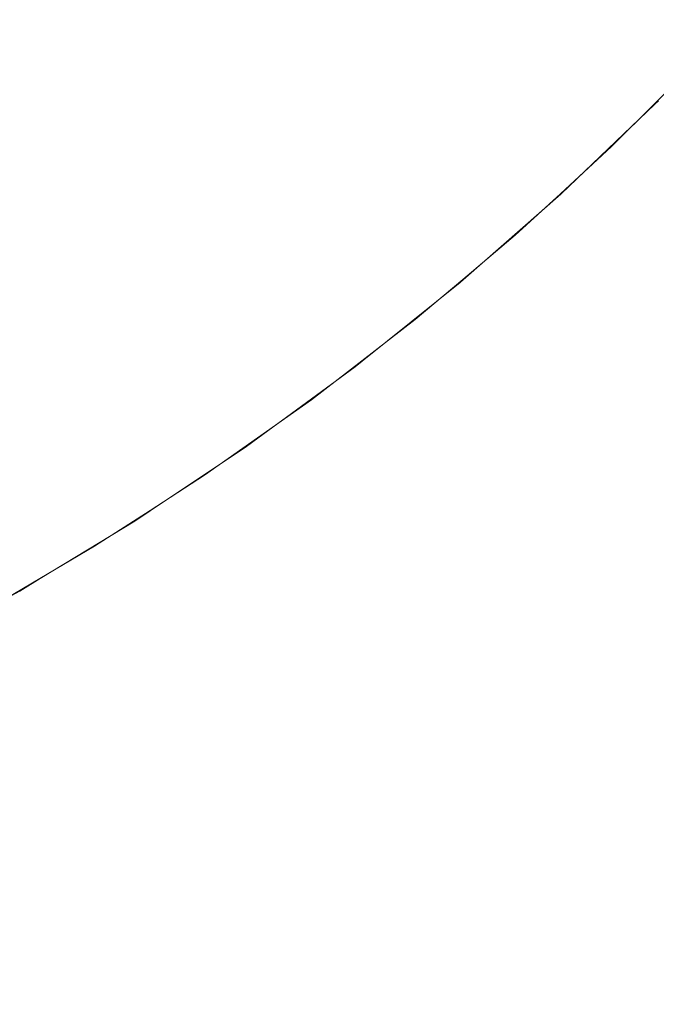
# Model space of a CAD drawing. Header units: centimetres. Extents: x -25.9 to 27.4, y -28.2 to -26.4.
# Tile 118 of 199: x 9.3714 to 9.4127, y -27.86 to -27.7962. Entities that reach past the tile are written whole.
import ezdxf

# ---------------------------------------------------------------- set-up
doc = ezdxf.new("R2010")
doc.units = ezdxf.units.CM
doc.header["$LTSCALE"] = 2.54
doc.layers.add('Lucido design-1', color=7, linetype='Continuous')

# ---------------------------------------------------------------- blocks, each defined once
blk = doc.blocks.new('Gruppo-4-1')
at = {"color": 7, "linetype": 'Continuous', "lineweight": 9}
blk.add_3dface([(-25.828561, -26.46, 540.520033), (-25.828561, -28.06, 540.520033), (27.271439, -28.06, 540.520033), (27.271439, -26.46, 540.520033)], dxfattribs=at)
for points, invisible_edges in [([(9.396955, -27.790962, 540.078122), (9.391284, -27.796171, 540.078122), (9.389652, -27.794316, 540.081437), (9.395246, -27.789178, 540.081437)], 15), ([(9.408491, -27.791354, 540.063961), (9.402793, -27.797053, 540.063961), (9.401488, -27.795691, 540.067624), (9.40713, -27.79005, 540.067624)], 15), ([(9.387929, -27.792359, 540.084649), (9.382207, -27.797184, 540.084649), (9.380485, -27.795051, 540.087754), (9.386118, -27.790302, 540.087754)], 15), ([(9.378682, -27.792819, 540.090744), (9.372949, -27.797251, 540.090744), (9.37144, -27.795211, 540.093194), (9.377088, -27.790845, 540.093194)], 15), ([(9.398567, -27.792644, 540.074711), (9.392823, -27.79792, 540.074711), (9.391284, -27.796171, 540.078122), (9.396955, -27.790962, 540.078122)], 15), ([(9.409741, -27.792553, 540.060227), (9.403991, -27.798303, 540.060227), (9.402793, -27.797053, 540.063961), (9.408491, -27.791354, 540.063961)], 15), ([(9.389652, -27.794316, 540.081437), (9.383845, -27.799212, 540.081437), (9.382207, -27.797184, 540.084649), (9.387929, -27.792359, 540.084649)], 15), ([(9.400079, -27.794221, 540.07121), (9.394266, -27.79956, 540.07121), (9.392823, -27.79792, 540.074711), (9.398567, -27.792644, 540.074711)], 15), ([(9.410879, -27.793643, 540.056428), (9.405081, -27.79944, 540.056428), (9.403991, -27.798303, 540.060227), (9.409741, -27.792553, 540.060227)], 15), ([(9.37144, -27.795211, 540.093194), (9.365611, -27.799333, 540.093194), (9.363878, -27.796768, 540.09596), (9.369599, -27.792722, 540.09596)], 15), ([(9.380485, -27.795051, 540.087754), (9.374655, -27.799558, 540.087754), (9.372949, -27.797251, 540.090744), (9.378682, -27.792819, 540.090744)], 15), ([(9.411901, -27.794623, 540.05257), (9.406061, -27.800463, 540.05257), (9.405081, -27.79944, 540.056428), (9.410879, -27.793643, 540.056428)], 15), ([(9.391284, -27.796171, 540.078122), (9.385397, -27.801135, 540.078122), (9.383845, -27.799212, 540.081437), (9.389652, -27.794316, 540.081437)], 15), ([(9.401488, -27.795691, 540.067624), (9.395612, -27.801088, 540.067624), (9.394266, -27.79956, 540.07121), (9.400079, -27.794221, 540.07121)], 15), ([(9.372949, -27.797251, 540.090744), (9.367032, -27.801435, 540.090744), (9.365611, -27.799333, 540.093194), (9.37144, -27.795211, 540.093194)], 15), ([(9.382207, -27.797184, 540.084649), (9.376285, -27.801761, 540.084649), (9.374655, -27.799558, 540.087754), (9.380485, -27.795051, 540.087754)], 15), ([(9.412808, -27.795492, 540.048662), (9.40693, -27.801369, 540.048662), (9.406061, -27.800463, 540.05257), (9.411901, -27.794623, 540.05257)], 15), ([(9.402793, -27.797053, 540.063961), (9.396858, -27.802504, 540.063961), (9.395612, -27.801088, 540.067624), (9.401488, -27.795691, 540.067624)], 15), ([(9.413598, -27.796248, 540.044708), (9.407687, -27.802159, 540.044708), (9.40693, -27.801369, 540.048662), (9.412808, -27.795492, 540.048662)], 15), ([(9.392823, -27.79792, 540.074711), (9.38686, -27.802947, 540.074711), (9.385397, -27.801135, 540.078122), (9.391284, -27.796171, 540.078122)], 15), ([(9.414269, -27.796892, 540.040717), (9.40833, -27.80283, 540.040717), (9.407687, -27.802159, 540.044708), (9.413598, -27.796248, 540.044708)], 15), ([(9.403991, -27.798303, 540.060227), (9.398002, -27.803804, 540.060227), (9.396858, -27.802504, 540.063961), (9.402793, -27.797053, 540.063961)], 15), ([(9.414821, -27.797421, 540.036694), (9.408859, -27.803382, 540.036694), (9.40833, -27.80283, 540.040717), (9.414269, -27.796892, 540.040717)], 15), ([(9.374655, -27.799558, 540.087754), (9.368639, -27.803812, 540.087754), (9.367032, -27.801435, 540.090744), (9.372949, -27.797251, 540.090744)], 15), ([(9.383845, -27.799212, 540.081437), (9.377835, -27.803858, 540.081437), (9.376285, -27.801761, 540.084649), (9.382207, -27.797184, 540.084649)], 15), ([(9.415253, -27.797835, 540.032647), (9.409274, -27.803815, 540.032647), (9.408859, -27.803382, 540.036694), (9.414821, -27.797421, 540.036694)], 15), ([(9.394266, -27.79956, 540.07121), (9.388233, -27.804647, 540.07121), (9.38686, -27.802947, 540.074711), (9.392823, -27.79792, 540.074711)], 15), ([(9.405081, -27.79944, 540.056428), (9.399043, -27.804986, 540.056428), (9.398002, -27.803804, 540.060227), (9.403991, -27.798303, 540.060227)], 15), ([(9.415565, -27.798134, 540.028583), (9.409573, -27.804127, 540.028583), (9.409274, -27.803815, 540.032647), (9.415253, -27.797835, 540.032647)], 15), ([(9.415757, -27.798318, 540.024508), (9.409757, -27.804319, 540.024508), (9.409573, -27.804127, 540.028583), (9.415565, -27.798134, 540.028583)], 15), ([(9.415829, -27.798387, 540.020578), (9.409825, -27.80439, 540.020578), (9.409757, -27.804319, 540.024508), (9.415757, -27.798318, 540.024508)], 15), ([(9.409825, -27.80439, 540.020578), (9.415829, -27.798387, 540.020578), (9.41583, -27.798388, 540.020033), (9.412599, -27.801618, 540.020033)], 11), ([(9.41286, -27.801421, 539.820033), (9.412599, -27.801618, 540.020033), (9.41583, -27.798388, 540.020033)], 9), ([(9.376285, -27.801761, 540.084649), (9.370174, -27.806083, 540.084649), (9.368639, -27.803812, 540.087754), (9.374655, -27.799558, 540.087754)], 15), ([(9.385397, -27.801135, 540.078122), (9.379304, -27.805844, 540.078122), (9.377835, -27.803858, 540.081437), (9.383845, -27.799212, 540.081437)], 15), ([(9.395612, -27.801088, 540.067624), (9.389512, -27.806231, 540.067624), (9.388233, -27.804647, 540.07121), (9.394266, -27.79956, 540.07121)], 15), ([(9.406061, -27.800463, 540.05257), (9.399979, -27.80605, 540.05257), (9.399043, -27.804986, 540.056428), (9.405081, -27.79944, 540.056428)], 15), ([(9.40693, -27.801369, 540.048662), (9.400808, -27.806993, 540.048662), (9.399979, -27.80605, 540.05257), (9.406061, -27.800463, 540.05257)], 15), ([(9.38686, -27.802947, 540.074711), (9.380689, -27.807717, 540.074711), (9.379304, -27.805844, 540.078122), (9.385397, -27.801135, 540.078122)], 15), ([(9.396858, -27.802504, 540.063961), (9.390697, -27.807699, 540.063961), (9.389512, -27.806231, 540.067624), (9.395612, -27.801088, 540.067624)], 15), ([(9.407687, -27.802159, 540.044708), (9.401531, -27.807813, 540.044708), (9.400808, -27.806993, 540.048662), (9.40693, -27.801369, 540.048662)], 15), ([(9.412874, -27.801435, 539.818061), (9.40657, -27.80747, 539.818061), (9.406557, -27.807455, 539.820033), (9.412626, -27.801645, 539.820033)], 11), ([(9.412986, -27.801547, 539.814073), (9.406677, -27.807587, 539.814073), (9.40657, -27.80747, 539.818061), (9.412874, -27.801435, 539.818061)], 15), ([(9.41321, -27.801772, 539.810088), (9.406892, -27.807821, 539.810088), (9.406677, -27.807587, 539.814073), (9.412986, -27.801547, 539.814073)], 15), ([(9.41286, -27.801421, 539.820033), (9.412626, -27.801645, 539.820033), (9.412599, -27.801618, 540.020033)], 10), ([(9.412626, -27.801645, 539.820033), (9.41286, -27.801421, 539.820033), (9.412874, -27.801435, 539.818061)], 10), ([(9.377835, -27.803858, 540.081437), (9.371634, -27.808244, 540.081437), (9.370174, -27.806083, 540.084649), (9.376285, -27.801761, 540.084649)], 15), ([(9.40833, -27.80283, 540.040717), (9.402145, -27.808511, 540.040717), (9.401531, -27.807813, 540.044708), (9.407687, -27.802159, 540.044708)], 15), ([(9.409826, -27.804391, 540.020033), (9.412626, -27.801645, 539.820033), (9.406557, -27.807455, 539.820033)], 9), ([(9.413548, -27.80211, 539.806114), (9.407214, -27.808173, 539.806114), (9.406892, -27.807821, 539.810088), (9.41321, -27.801772, 539.810088)], 15), ([(9.413999, -27.80256, 539.802157), (9.407645, -27.808643, 539.802157), (9.407214, -27.808173, 539.806114), (9.413548, -27.80211, 539.806114)], 15), ([(9.412599, -27.801618, 540.020033), (9.409826, -27.804391, 540.020033), (9.409825, -27.80439, 540.020578)], 10), ([(9.409826, -27.804391, 540.020033), (9.412599, -27.801618, 540.020033), (9.412626, -27.801645, 539.820033)], 10), ([(9.398002, -27.803804, 540.060227), (9.391785, -27.809046, 540.060227), (9.390697, -27.807699, 540.063961), (9.396858, -27.802504, 540.063961)], 15), ([(9.408859, -27.803382, 540.036694), (9.40265, -27.809085, 540.036694), (9.402145, -27.808511, 540.040717), (9.40833, -27.80283, 540.040717)], 15), ([(9.414562, -27.803124, 539.798223), (9.408183, -27.80923, 539.798223), (9.407645, -27.808643, 539.802157), (9.413999, -27.80256, 539.802157)], 15), ([(9.388233, -27.804647, 540.07121), (9.381988, -27.809473, 540.07121), (9.380689, -27.807717, 540.074711), (9.38686, -27.802947, 540.074711)], 15), ([(9.409274, -27.803815, 540.032647), (9.403046, -27.809535, 540.032647), (9.40265, -27.809085, 540.036694), (9.408859, -27.803382, 540.036694)], 15), ([(9.415238, -27.803799, 539.79432), (9.408828, -27.809935, 539.79432), (9.408183, -27.80923, 539.798223), (9.414562, -27.803124, 539.798223)], 15), ([(9.379304, -27.805844, 540.078122), (9.373017, -27.81029, 540.078122), (9.371634, -27.808244, 540.081437), (9.377835, -27.803858, 540.081437)], 15), ([(9.399043, -27.804986, 540.056428), (9.392774, -27.810271, 540.056428), (9.391785, -27.809046, 540.060227), (9.398002, -27.803804, 540.060227)], 15), ([(9.409573, -27.804127, 540.028583), (9.403332, -27.80986, 540.028583), (9.403046, -27.809535, 540.032647), (9.409274, -27.803815, 540.032647)], 15), ([(9.409757, -27.804319, 540.024508), (9.403507, -27.810059, 540.024508), (9.403332, -27.80986, 540.028583), (9.409573, -27.804127, 540.028583)], 15), ([(9.416024, -27.804586, 539.790453), (9.40958, -27.810755, 539.790453), (9.408828, -27.809935, 539.79432), (9.415238, -27.803799, 539.79432)], 15), ([(9.389512, -27.806231, 540.067624), (9.3832, -27.811111, 540.067624), (9.381988, -27.809473, 540.07121), (9.388233, -27.804647, 540.07121)], 15), ([(9.409825, -27.80439, 540.020578), (9.403573, -27.810133, 540.020578), (9.403507, -27.810059, 540.024508), (9.409757, -27.804319, 540.024508)], 15), ([(9.403573, -27.810133, 540.020578), (9.409825, -27.80439, 540.020578), (9.409826, -27.804391, 540.020033), (9.406502, -27.807445, 540.020033)], 11), ([(9.406557, -27.807455, 539.820033), (9.406502, -27.807445, 540.020033), (9.409826, -27.804391, 540.020033)], 9), ([(9.416921, -27.805483, 539.78663), (9.410437, -27.81169, 539.78663), (9.40958, -27.810755, 539.790453), (9.416024, -27.804586, 539.790453)], 15), ([(9.399979, -27.80605, 540.05257), (9.393664, -27.811374, 540.05257), (9.392774, -27.810271, 540.056428), (9.399043, -27.804986, 540.056428)], 15), ([(9.380689, -27.807717, 540.074711), (9.374322, -27.81222, 540.074711), (9.373017, -27.81029, 540.078122), (9.379304, -27.805844, 540.078122)], 15), ([(9.400808, -27.806993, 540.048662), (9.394453, -27.812351, 540.048662), (9.393664, -27.811374, 540.05257), (9.399979, -27.80605, 540.05257)], 15), ([(9.417928, -27.806489, 539.782857), (9.411399, -27.81274, 539.782857), (9.410437, -27.81169, 539.78663), (9.416921, -27.805483, 539.78663)], 15), ([(9.371634, -27.808244, 540.081437), (9.365252, -27.812363, 540.081437), (9.363885, -27.810142, 540.084649), (9.370174, -27.806083, 540.084649)], 15), ([(9.390697, -27.807699, 540.063961), (9.384321, -27.812627, 540.063961), (9.3832, -27.811111, 540.067624), (9.389512, -27.806231, 540.067624)], 15), ([(9.419043, -27.807604, 539.77914), (9.412464, -27.813902, 539.77914), (9.411399, -27.81274, 539.782857), (9.417928, -27.806489, 539.782857)], 15), ([(9.401531, -27.807813, 540.044708), (9.39514, -27.813201, 540.044708), (9.394453, -27.812351, 540.048662), (9.400808, -27.806993, 540.048662)], 15), ([(9.381988, -27.809473, 540.07121), (9.375545, -27.814031, 540.07121), (9.374322, -27.81222, 540.074711), (9.380689, -27.807717, 540.074711)], 15), ([(9.391785, -27.809046, 540.060227), (9.385351, -27.814019, 540.060227), (9.384321, -27.812627, 540.063961), (9.390697, -27.807699, 540.063961)], 15), ([(9.402145, -27.808511, 540.040717), (9.395724, -27.813925, 540.040717), (9.39514, -27.813201, 540.044708), (9.401531, -27.807813, 540.044708)], 15), ([(9.400197, -27.813033, 539.820033), (9.406532, -27.807477, 539.820033), (9.40657, -27.80747, 539.818061), (9.400009, -27.813224, 539.818061)], 14), ([(9.406677, -27.807587, 539.814073), (9.40011, -27.813345, 539.814073), (9.400009, -27.813224, 539.818061), (9.40657, -27.80747, 539.818061)], 15), ([(9.406892, -27.807821, 539.810088), (9.400315, -27.813589, 539.810088), (9.40011, -27.813345, 539.814073), (9.406677, -27.807587, 539.814073)], 15), ([(9.403574, -27.810134, 540.020033), (9.406532, -27.807477, 539.820033), (9.400197, -27.813033, 539.820033)], 9), ([(9.407214, -27.808173, 539.806114), (9.400622, -27.813955, 539.806114), (9.400315, -27.813589, 539.810088), (9.406892, -27.807821, 539.810088)], 15), ([(9.406502, -27.807445, 540.020033), (9.403574, -27.810134, 540.020033), (9.403573, -27.810133, 540.020578)], 10), ([(9.403574, -27.810134, 540.020033), (9.406502, -27.807445, 540.020033), (9.406532, -27.807477, 539.820033)], 10), ([(9.406557, -27.807455, 539.820033), (9.406532, -27.807477, 539.820033), (9.406502, -27.807445, 540.020033)], 10), ([(9.406532, -27.807477, 539.820033), (9.406557, -27.807455, 539.820033), (9.40657, -27.80747, 539.818061)], 10), ([(9.420264, -27.808825, 539.775485), (9.413631, -27.815175, 539.775485), (9.412464, -27.813902, 539.77914), (9.419043, -27.807604, 539.77914)], 15), ([(9.373017, -27.81029, 540.078122), (9.366547, -27.814466, 540.078122), (9.365252, -27.812363, 540.081437), (9.371634, -27.808244, 540.081437)], 15), ([(9.40265, -27.809085, 540.036694), (9.396205, -27.81452, 540.036694), (9.395724, -27.813925, 540.040717), (9.402145, -27.808511, 540.040717)], 15), ([(9.407645, -27.808643, 539.802157), (9.401032, -27.814443, 539.802157), (9.400622, -27.813955, 539.806114), (9.407214, -27.808173, 539.806114)], 15), ([(9.392774, -27.810271, 540.056428), (9.386287, -27.815286, 540.056428), (9.385351, -27.814019, 540.060227), (9.391785, -27.809046, 540.060227)], 15), ([(9.403046, -27.809535, 540.032647), (9.396581, -27.814986, 540.032647), (9.396205, -27.81452, 540.036694), (9.40265, -27.809085, 540.036694)], 15), ([(9.408183, -27.80923, 539.798223), (9.401544, -27.815053, 539.798223), (9.401032, -27.814443, 539.802157), (9.407645, -27.808643, 539.802157)], 15), ([(9.408828, -27.809935, 539.79432), (9.402157, -27.815785, 539.79432), (9.401544, -27.815053, 539.798223), (9.408183, -27.80923, 539.798223)], 15), ([(9.3832, -27.811111, 540.067624), (9.376686, -27.815718, 540.067624), (9.375545, -27.814031, 540.07121), (9.381988, -27.809473, 540.07121)], 15), ([(9.403332, -27.80986, 540.028583), (9.396853, -27.815322, 540.028583), (9.396581, -27.814986, 540.032647), (9.403046, -27.809535, 540.032647)], 15), ([(9.403507, -27.810059, 540.024508), (9.39702, -27.815529, 540.024508), (9.396853, -27.815322, 540.028583), (9.403332, -27.80986, 540.028583)], 15), ([(9.374322, -27.81222, 540.074711), (9.367769, -27.81645, 540.074711), (9.366547, -27.814466, 540.078122), (9.373017, -27.81029, 540.078122)], 15), ([(9.393664, -27.811374, 540.05257), (9.38713, -27.816425, 540.05257), (9.386287, -27.815286, 540.056428), (9.392774, -27.810271, 540.056428)], 15), ([(9.403573, -27.810133, 540.020578), (9.397082, -27.815606, 540.020578), (9.39702, -27.815529, 540.024508), (9.403507, -27.810059, 540.024508)], 15), ([(9.397082, -27.815606, 540.020578), (9.403573, -27.810133, 540.020578), (9.403574, -27.810134, 540.020033), (9.400171, -27.813003, 540.020033)], 11), ([(9.400197, -27.813033, 539.820033), (9.400171, -27.813003, 540.020033), (9.403574, -27.810134, 540.020033)], 9), ([(9.40958, -27.810755, 539.790453), (9.402873, -27.816637, 539.790453), (9.402157, -27.815785, 539.79432), (9.408828, -27.809935, 539.79432)], 15), ([(9.384321, -27.812627, 540.063961), (9.377741, -27.81728, 540.063961), (9.376686, -27.815718, 540.067624), (9.3832, -27.811111, 540.067624)], 15), ([(9.410437, -27.81169, 539.78663), (9.403688, -27.817609, 539.78663), (9.402873, -27.816637, 539.790453), (9.40958, -27.810755, 539.790453)], 15), ([(9.394453, -27.812351, 540.048662), (9.387876, -27.817434, 540.048662), (9.38713, -27.816425, 540.05257), (9.393664, -27.811374, 540.05257)], 15), ([(9.411399, -27.81274, 539.782857), (9.404603, -27.818699, 539.782857), (9.403688, -27.817609, 539.78663), (9.410437, -27.81169, 539.78663)], 15), ([(9.375545, -27.814031, 540.07121), (9.368914, -27.81831, 540.07121), (9.367769, -27.81645, 540.074711), (9.374322, -27.81222, 540.074711)], 15), ([(9.39514, -27.813201, 540.044708), (9.388527, -27.818313, 540.044708), (9.387876, -27.817434, 540.048662), (9.394453, -27.812351, 540.048662)], 15), ([(9.385351, -27.814019, 540.060227), (9.378711, -27.818715, 540.060227), (9.377741, -27.81728, 540.063961), (9.384321, -27.812627, 540.063961)], 15), ([(9.400171, -27.813003, 540.020033), (9.397083, -27.815607, 540.020033), (9.397082, -27.815606, 540.020578)], 10), ([(9.397083, -27.815607, 540.020033), (9.400171, -27.813003, 540.020033), (9.400197, -27.813033, 539.820033), (9.399996, -27.813209, 539.820033)], 10), ([(9.400009, -27.813224, 539.818061), (9.399996, -27.813209, 539.820033), (9.400197, -27.813033, 539.820033)], 9), ([(9.412464, -27.813902, 539.77914), (9.405616, -27.819907, 539.77914), (9.404603, -27.818699, 539.782857), (9.411399, -27.81274, 539.782857)], 15), ([(9.395724, -27.813925, 540.040717), (9.389079, -27.819061, 540.040717), (9.388527, -27.818313, 540.044708), (9.39514, -27.813201, 540.044708)], 15), ([(9.393639, -27.818311, 539.820033), (9.399996, -27.813209, 539.820033), (9.400009, -27.813224, 539.818061), (9.393203, -27.818686, 539.818061)], 14), ([(9.40011, -27.813345, 539.814073), (9.393299, -27.818812, 539.814073), (9.393203, -27.818686, 539.818061), (9.400009, -27.813224, 539.818061)], 15), ([(9.400315, -27.813589, 539.810088), (9.393493, -27.819064, 539.810088), (9.393299, -27.818812, 539.814073), (9.40011, -27.813345, 539.814073)], 15), ([(9.400622, -27.813955, 539.806114), (9.393783, -27.819443, 539.806114), (9.393493, -27.819064, 539.810088), (9.400315, -27.813589, 539.810088)], 15), ([(9.399996, -27.813209, 539.820033), (9.393619, -27.818284, 540.020033), (9.397083, -27.815607, 540.020033)], 9), ([(9.399996, -27.813209, 539.820033), (9.393639, -27.818311, 539.820033), (9.393619, -27.818284, 540.020033)], 10), ([(9.376686, -27.815718, 540.067624), (9.369982, -27.820044, 540.067624), (9.368914, -27.81831, 540.07121), (9.375545, -27.814031, 540.07121)], 15), ([(9.386287, -27.815286, 540.056428), (9.379593, -27.82002, 540.056428), (9.378711, -27.818715, 540.060227), (9.385351, -27.814019, 540.060227)], 15), ([(9.396205, -27.81452, 540.036694), (9.389534, -27.819676, 540.036694), (9.389079, -27.819061, 540.040717), (9.395724, -27.813925, 540.040717)], 15), ([(9.401032, -27.814443, 539.802157), (9.394171, -27.819949, 539.802157), (9.393783, -27.819443, 539.806114), (9.400622, -27.813955, 539.806114)], 15), ([(9.413631, -27.815175, 539.775485), (9.406727, -27.82123, 539.775485), (9.405616, -27.819907, 539.77914), (9.412464, -27.813902, 539.77914)], 15), ([(9.396581, -27.814986, 540.032647), (9.38989, -27.820157, 540.032647), (9.389534, -27.819676, 540.036694), (9.396205, -27.81452, 540.036694)], 15), ([(9.396853, -27.815322, 540.028583), (9.390147, -27.820505, 540.028583), (9.38989, -27.820157, 540.032647), (9.396581, -27.814986, 540.032647)], 15), ([(9.401544, -27.815053, 539.798223), (9.394656, -27.820581, 539.798223), (9.394171, -27.819949, 539.802157), (9.401032, -27.814443, 539.802157)], 15), ([(9.38713, -27.816425, 540.05257), (9.380387, -27.821194, 540.05257), (9.379593, -27.82002, 540.056428), (9.386287, -27.815286, 540.056428)], 15), ([(9.39702, -27.815529, 540.024508), (9.390306, -27.820719, 540.024508), (9.390147, -27.820505, 540.028583), (9.396853, -27.815322, 540.028583)], 15), ([(9.397082, -27.815606, 540.020578), (9.390364, -27.820798, 540.020578), (9.390306, -27.820719, 540.024508), (9.39702, -27.815529, 540.024508)], 15), ([(9.390364, -27.820798, 540.020578), (9.397082, -27.815606, 540.020578), (9.397083, -27.815607, 540.020033), (9.393619, -27.818284, 540.020033)], 11), ([(9.402157, -27.815785, 539.79432), (9.395238, -27.821338, 539.79432), (9.394656, -27.820581, 539.798223), (9.401544, -27.815053, 539.798223)], 15), ([(9.414898, -27.816558, 539.771899), (9.407932, -27.822667, 539.771899), (9.406727, -27.82123, 539.775485), (9.413631, -27.815175, 539.775485)], 15), ([(9.377741, -27.81728, 540.063961), (9.370971, -27.82165, 540.063961), (9.369982, -27.820044, 540.067624), (9.376686, -27.815718, 540.067624)], 15), ([(9.402873, -27.816637, 539.790453), (9.395915, -27.822221, 539.790453), (9.395238, -27.821338, 539.79432), (9.402157, -27.815785, 539.79432)], 15), ([(9.387876, -27.817434, 540.048662), (9.38109, -27.822234, 540.048662), (9.380387, -27.821194, 540.05257), (9.38713, -27.816425, 540.05257)], 15), ([(9.403688, -27.817609, 539.78663), (9.396687, -27.823228, 539.78663), (9.395915, -27.822221, 539.790453), (9.402873, -27.816637, 539.790453)], 15), ([(9.416263, -27.818049, 539.768389), (9.409232, -27.824215, 539.768389), (9.407932, -27.822667, 539.771899), (9.414898, -27.816558, 539.771899)], 15), ([(9.378711, -27.818715, 540.060227), (9.371878, -27.823125, 540.060227), (9.370971, -27.82165, 540.063961), (9.377741, -27.81728, 540.063961)], 15), ([(9.388527, -27.818313, 540.044708), (9.381702, -27.82314, 540.044708), (9.38109, -27.822234, 540.048662), (9.387876, -27.817434, 540.048662)], 15), ([(9.404603, -27.818699, 539.782857), (9.397554, -27.824357, 539.782857), (9.396687, -27.823228, 539.78663), (9.403688, -27.817609, 539.78663)], 15), ([(9.417726, -27.819644, 539.76496), (9.410623, -27.825873, 539.76496), (9.409232, -27.824215, 539.768389), (9.416263, -27.818049, 539.768389)], 15), ([(9.379593, -27.82002, 540.056428), (9.372704, -27.824466, 540.056428), (9.371878, -27.823125, 540.060227), (9.378711, -27.818715, 540.060227)], 15), ([(9.389079, -27.819061, 540.040717), (9.382223, -27.82391, 540.040717), (9.381702, -27.82314, 540.044708), (9.388527, -27.818313, 540.044708)], 15), ([(9.386873, -27.823303, 539.820033), (9.393191, -27.818671, 539.820033), (9.393203, -27.818686, 539.818061), (9.386165, -27.823846, 539.818061)], 14), ([(9.393299, -27.818812, 539.814073), (9.386256, -27.823976, 539.814073), (9.386165, -27.823846, 539.818061), (9.393203, -27.818686, 539.818061)], 15), ([(9.393493, -27.819064, 539.810088), (9.386438, -27.824237, 539.810088), (9.386256, -27.823976, 539.814073), (9.393299, -27.818812, 539.814073)], 15), ([(9.393191, -27.818671, 539.820033), (9.386857, -27.823281, 540.020033), (9.390365, -27.820799, 540.020033)], 9), ([(9.393191, -27.818671, 539.820033), (9.386873, -27.823303, 539.820033), (9.386857, -27.823281, 540.020033)], 10), ([(9.393619, -27.818284, 540.020033), (9.390365, -27.820799, 540.020033), (9.390364, -27.820798, 540.020578)], 10), ([(9.390365, -27.820799, 540.020033), (9.393619, -27.818284, 540.020033), (9.393639, -27.818311, 539.820033), (9.393191, -27.818671, 539.820033)], 10), ([(9.393203, -27.818686, 539.818061), (9.393191, -27.818671, 539.820033), (9.393639, -27.818311, 539.820033)], 9), ([(9.405616, -27.819907, 539.77914), (9.398514, -27.825608, 539.77914), (9.397554, -27.824357, 539.782857), (9.404603, -27.818699, 539.782857)], 15), ([(9.389534, -27.819676, 540.036694), (9.382651, -27.824544, 540.036694), (9.382223, -27.82391, 540.040717), (9.389079, -27.819061, 540.040717)], 15), ([(9.393783, -27.819443, 539.806114), (9.386712, -27.824628, 539.806114), (9.386438, -27.824237, 539.810088), (9.393493, -27.819064, 539.810088)], 15), ([(9.394171, -27.819949, 539.802157), (9.387078, -27.82515, 539.802157), (9.386712, -27.824628, 539.806114), (9.393783, -27.819443, 539.806114)], 15), ([(9.380387, -27.821194, 540.05257), (9.373447, -27.825672, 540.05257), (9.372704, -27.824466, 540.056428), (9.379593, -27.82002, 540.056428)], 15), ([(9.38989, -27.820157, 540.032647), (9.382986, -27.82504, 540.032647), (9.382651, -27.824544, 540.036694), (9.389534, -27.819676, 540.036694)], 15), ([(9.394656, -27.820581, 539.798223), (9.387535, -27.825802, 539.798223), (9.387078, -27.82515, 539.802157), (9.394171, -27.819949, 539.802157)], 15), ([(9.406727, -27.82123, 539.775485), (9.399565, -27.826978, 539.775485), (9.398514, -27.825608, 539.77914), (9.405616, -27.819907, 539.77914)], 15), ([(9.419282, -27.821343, 539.761618), (9.412104, -27.827638, 539.761618), (9.410623, -27.825873, 539.76496), (9.417726, -27.819644, 539.76496)], 15), ([(9.390147, -27.820505, 540.028583), (9.383228, -27.825399, 540.028583), (9.382986, -27.82504, 540.032647), (9.38989, -27.820157, 540.032647)], 15), ([(9.390306, -27.820719, 540.024508), (9.383377, -27.825619, 540.024508), (9.383228, -27.825399, 540.028583), (9.390147, -27.820505, 540.028583)], 15), ([(9.390364, -27.820798, 540.020578), (9.383433, -27.825701, 540.020578), (9.383377, -27.825619, 540.024508), (9.390306, -27.820719, 540.024508)], 15), ([(9.395238, -27.821338, 539.79432), (9.388082, -27.826585, 539.79432), (9.387535, -27.825802, 539.798223), (9.394656, -27.820581, 539.798223)], 15), ([(9.38109, -27.822234, 540.048662), (9.374106, -27.826742, 540.048662), (9.373447, -27.825672, 540.05257), (9.380387, -27.821194, 540.05257)], 15), ([(9.383433, -27.825701, 540.020578), (9.390364, -27.820798, 540.020578), (9.390365, -27.820799, 540.020033), (9.386857, -27.823281, 540.020033)], 11), ([(9.395915, -27.822221, 539.790453), (9.388721, -27.827496, 539.790453), (9.388082, -27.826585, 539.79432), (9.395238, -27.821338, 539.79432)], 15), ([(9.407932, -27.822667, 539.771899), (9.400707, -27.828466, 539.771899), (9.399565, -27.826978, 539.775485), (9.406727, -27.82123, 539.775485)], 15), ([(9.420956, -27.823169, 539.758321), (9.413696, -27.829536, 539.758321), (9.412104, -27.827638, 539.761618), (9.419282, -27.821343, 539.761618)], 15), ([(9.371878, -27.823125, 540.060227), (9.364865, -27.827241, 540.060227), (9.36402, -27.825729, 540.063961), (9.370971, -27.82165, 540.063961)], 15), ([(9.381702, -27.82314, 540.044708), (9.374679, -27.827673, 540.044708), (9.374106, -27.826742, 540.048662), (9.38109, -27.822234, 540.048662)], 15), ([(9.396687, -27.823228, 539.78663), (9.389448, -27.828535, 539.78663), (9.388721, -27.827496, 539.790453), (9.395915, -27.822221, 539.790453)], 15), ([(9.409232, -27.824215, 539.768389), (9.401938, -27.83007, 539.768389), (9.400707, -27.828466, 539.771899), (9.407932, -27.822667, 539.771899)], 15), ([(9.372704, -27.824466, 540.056428), (9.365633, -27.828616, 540.056428), (9.364865, -27.827241, 540.060227), (9.371878, -27.823125, 540.060227)], 15), ([(9.382223, -27.82391, 540.040717), (9.375166, -27.828465, 540.040717), (9.374679, -27.827673, 540.044708), (9.381702, -27.82314, 540.044708)], 15), ([(9.386857, -27.823281, 540.020033), (9.383434, -27.825702, 540.020033), (9.383433, -27.825701, 540.020578)], 10), ([(9.386154, -27.82383, 539.820033), (9.383434, -27.825702, 540.020033), (9.386857, -27.823281, 540.020033)], 9), ([(9.386857, -27.823281, 540.020033), (9.386873, -27.823303, 539.820033), (9.386154, -27.82383, 539.820033)], 9), ([(9.386165, -27.823846, 539.818061), (9.386154, -27.82383, 539.820033), (9.386873, -27.823303, 539.820033)], 9), ([(9.397554, -27.824357, 539.782857), (9.390265, -27.829702, 539.782857), (9.389448, -27.828535, 539.78663), (9.396687, -27.823228, 539.78663)], 15), ([(9.382651, -27.824544, 540.036694), (9.375567, -27.829116, 540.036694), (9.375166, -27.828465, 540.040717), (9.382223, -27.82391, 540.040717)], 15), ([(9.37991, -27.828003, 539.820033), (9.386154, -27.82383, 539.820033), (9.386165, -27.823846, 539.818061), (9.378909, -27.828695, 539.818061)], 14), ([(9.386256, -27.823976, 539.814073), (9.378994, -27.828828, 539.814073), (9.378909, -27.828695, 539.818061), (9.386165, -27.823846, 539.818061)], 15), ([(9.386154, -27.82383, 539.820033), (9.379898, -27.827984, 540.020033), (9.383434, -27.825702, 540.020033)], 9), ([(9.386154, -27.82383, 539.820033), (9.37991, -27.828003, 539.820033), (9.379898, -27.827984, 540.020033)], 10), ([(9.373447, -27.825672, 540.05257), (9.366324, -27.829852, 540.05257), (9.365633, -27.828616, 540.056428), (9.372704, -27.824466, 540.056428)], 15), ([(9.382986, -27.82504, 540.032647), (9.375881, -27.829626, 540.032647), (9.375567, -27.829116, 540.036694), (9.382651, -27.824544, 540.036694)], 15), ([(9.386438, -27.824237, 539.810088), (9.379165, -27.829096, 539.810088), (9.378994, -27.828828, 539.814073), (9.386256, -27.823976, 539.814073)], 15), ([(9.386712, -27.824628, 539.806114), (9.379422, -27.829499, 539.806114), (9.379165, -27.829096, 539.810088), (9.386438, -27.824237, 539.810088)], 15), ([(9.398514, -27.825608, 539.77914), (9.391169, -27.830993, 539.77914), (9.390265, -27.829702, 539.782857), (9.397554, -27.824357, 539.782857)], 15), ([(9.410623, -27.825873, 539.76496), (9.403255, -27.831787, 539.76496), (9.401938, -27.83007, 539.768389), (9.409232, -27.824215, 539.768389)], 15), ([(9.383228, -27.825399, 540.028583), (9.376108, -27.829994, 540.028583), (9.375881, -27.829626, 540.032647), (9.382986, -27.82504, 540.032647)], 15), ([(9.387078, -27.82515, 539.802157), (9.379764, -27.830037, 539.802157), (9.379422, -27.829499, 539.806114), (9.386712, -27.824628, 539.806114)], 15), ([(9.387535, -27.825802, 539.798223), (9.380192, -27.830709, 539.798223), (9.379764, -27.830037, 539.802157), (9.387078, -27.82515, 539.802157)], 15), ([(9.374106, -27.826742, 540.048662), (9.366936, -27.830949, 540.048662), (9.366324, -27.829852, 540.05257), (9.373447, -27.825672, 540.05257)], 15), ([(9.383377, -27.825619, 540.024508), (9.376248, -27.830221, 540.024508), (9.376108, -27.829994, 540.028583), (9.383228, -27.825399, 540.028583)], 15), ([(9.383433, -27.825701, 540.020578), (9.376299, -27.830305, 540.020578), (9.376248, -27.830221, 540.024508), (9.383377, -27.825619, 540.024508)], 15), ([(9.379898, -27.827984, 540.020033), (9.3763, -27.830306, 540.020033), (9.376299, -27.830305, 540.020578), (9.383433, -27.825701, 540.020578)], 14), ([(9.383433, -27.825701, 540.020578), (9.383434, -27.825702, 540.020033), (9.379898, -27.827984, 540.020033)], 9), ([(9.388082, -27.826585, 539.79432), (9.380705, -27.831514, 539.79432), (9.380192, -27.830709, 539.798223), (9.387535, -27.825802, 539.798223)], 15), ([(9.399565, -27.826978, 539.775485), (9.39216, -27.832408, 539.775485), (9.391169, -27.830993, 539.77914), (9.398514, -27.825608, 539.77914)], 15), ([(9.412104, -27.827638, 539.761618), (9.404657, -27.833614, 539.761618), (9.403255, -27.831787, 539.76496), (9.410623, -27.825873, 539.76496)], 15), ([(9.374679, -27.827673, 540.044708), (9.36747, -27.831903, 540.044708), (9.366936, -27.830949, 540.048662), (9.374106, -27.826742, 540.048662)], 15), ([(9.388721, -27.827496, 539.790453), (9.381303, -27.832452, 539.790453), (9.380705, -27.831514, 539.79432), (9.388082, -27.826585, 539.79432)], 15), ([(9.400707, -27.828466, 539.771899), (9.393236, -27.833944, 539.771899), (9.39216, -27.832408, 539.775485), (9.399565, -27.826978, 539.775485)], 15), ([(9.375166, -27.828465, 540.040717), (9.367923, -27.832715, 540.040717), (9.36747, -27.831903, 540.044708), (9.374679, -27.827673, 540.044708)], 15), ([(9.389448, -27.828535, 539.78663), (9.381985, -27.833523, 539.78663), (9.381303, -27.832452, 539.790453), (9.388721, -27.827496, 539.790453)], 15), ([(9.413696, -27.829536, 539.758321), (9.406165, -27.835579, 539.758321), (9.404657, -27.833614, 539.761618), (9.412104, -27.827638, 539.761618)], 15), ([(9.3763, -27.830306, 540.020033), (9.379898, -27.827984, 540.020033), (9.378898, -27.828678, 539.820033)], 10), ([(9.379898, -27.827984, 540.020033), (9.37991, -27.828003, 539.820033), (9.378898, -27.828678, 539.820033)], 9), ([(9.378909, -27.828695, 539.818061), (9.378898, -27.828678, 539.820033), (9.37991, -27.828003, 539.820033)], 9), ([(9.375567, -27.829116, 540.036694), (9.368296, -27.833383, 540.036694), (9.367923, -27.832715, 540.040717), (9.375166, -27.828465, 540.040717)], 15), ([(9.372763, -27.832401, 539.820033), (9.378898, -27.828678, 539.820033), (9.378909, -27.828695, 539.818061), (9.371448, -27.833222, 539.818061)], 14), ([(9.378994, -27.828828, 539.814073), (9.371527, -27.833359, 539.814073), (9.371448, -27.833222, 539.818061), (9.378909, -27.828695, 539.818061)], 15), ([(9.379165, -27.829096, 539.810088), (9.371686, -27.833634, 539.810088), (9.371527, -27.833359, 539.814073), (9.378994, -27.828828, 539.814073)], 15), ([(9.3763, -27.830306, 540.020033), (9.378898, -27.828678, 539.820033), (9.372763, -27.832401, 539.820033)], 9), ([(9.390265, -27.829702, 539.782857), (9.38275, -27.834723, 539.782857), (9.381985, -27.833523, 539.78663), (9.389448, -27.828535, 539.78663)], 15), ([(9.401938, -27.83007, 539.768389), (9.394395, -27.8356, 539.768389), (9.393236, -27.833944, 539.771899), (9.400707, -27.828466, 539.771899)], 15), ([(9.375881, -27.829626, 540.032647), (9.368588, -27.833906, 540.032647), (9.368296, -27.833383, 540.036694), (9.375567, -27.829116, 540.036694)], 15), ([(9.376108, -27.829994, 540.028583), (9.368799, -27.834283, 540.028583), (9.368588, -27.833906, 540.032647), (9.375881, -27.829626, 540.032647)], 15), ([(9.379422, -27.829499, 539.806114), (9.371925, -27.834048, 539.806114), (9.371686, -27.833634, 539.810088), (9.379165, -27.829096, 539.810088)], 15), ([(9.379764, -27.830037, 539.802157), (9.372244, -27.8346, 539.802157), (9.371925, -27.834048, 539.806114), (9.379422, -27.829499, 539.806114)], 15), ([(9.391169, -27.830993, 539.77914), (9.383597, -27.836053, 539.77914), (9.38275, -27.834723, 539.782857), (9.390265, -27.829702, 539.782857)], 15), ([(9.415351, -27.831508, 539.755173), (9.407733, -27.837622, 539.755173), (9.406165, -27.835579, 539.758321), (9.413696, -27.829536, 539.758321)], 15), ([(9.376248, -27.830221, 540.024508), (9.368929, -27.834515, 540.024508), (9.368799, -27.834283, 540.028583), (9.376108, -27.829994, 540.028583)], 15), ([(9.376299, -27.830305, 540.020578), (9.368977, -27.834602, 540.020578), (9.368929, -27.834515, 540.024508), (9.376248, -27.830221, 540.024508)], 15), ([(9.372755, -27.832386, 540.020033), (9.368978, -27.834603, 540.020033), (9.368977, -27.834602, 540.020578), (9.376299, -27.830305, 540.020578)], 14), ([(9.380192, -27.830709, 539.798223), (9.372642, -27.83529, 539.798223), (9.372244, -27.8346, 539.802157), (9.379764, -27.830037, 539.802157)], 15), ([(9.376299, -27.830305, 540.020578), (9.3763, -27.830306, 540.020033), (9.372755, -27.832386, 540.020033)], 9), ([(9.372763, -27.832401, 539.820033), (9.372755, -27.832386, 540.020033), (9.3763, -27.830306, 540.020033)], 9), ([(9.403255, -27.831787, 539.76496), (9.395636, -27.837373, 539.76496), (9.394395, -27.8356, 539.768389), (9.401938, -27.83007, 539.768389)], 15), ([(9.380705, -27.831514, 539.79432), (9.37312, -27.836117, 539.79432), (9.372642, -27.83529, 539.798223), (9.380192, -27.830709, 539.798223)], 15), ([(9.381303, -27.832452, 539.790453), (9.373676, -27.837081, 539.790453), (9.37312, -27.836117, 539.79432), (9.380705, -27.831514, 539.79432)], 15), ([(9.39216, -27.832408, 539.775485), (9.384525, -27.837509, 539.775485), (9.383597, -27.836053, 539.77914), (9.391169, -27.830993, 539.77914)], 15), ([(9.417089, -27.833579, 539.752128), (9.409379, -27.839767, 539.752128), (9.407733, -27.837622, 539.755173), (9.415351, -27.831508, 539.755173)], 15), ([(9.404657, -27.833614, 539.761618), (9.396958, -27.83926, 539.761618), (9.395636, -27.837373, 539.76496), (9.403255, -27.831787, 539.76496)], 15), ([(9.368978, -27.834603, 540.020033), (9.372755, -27.832386, 540.020033), (9.371439, -27.833205, 539.820033)], 10), ([(9.372755, -27.832386, 540.020033), (9.372763, -27.832401, 539.820033), (9.371439, -27.833205, 539.820033)], 9), ([(9.371448, -27.833222, 539.818061), (9.371439, -27.833205, 539.820033), (9.372763, -27.832401, 539.820033)], 9), ([(9.381985, -27.833523, 539.78663), (9.37431, -27.838179, 539.78663), (9.373676, -27.837081, 539.790453), (9.381303, -27.832452, 539.790453)], 15), ([(9.393236, -27.833944, 539.771899), (9.385532, -27.839091, 539.771899), (9.384525, -27.837509, 539.775485), (9.39216, -27.832408, 539.775485)], 15), ([(9.365446, -27.836493, 539.820033), (9.371439, -27.833205, 539.820033), (9.371448, -27.833222, 539.818061), (9.363797, -27.837419, 539.818061)], 14), ([(9.371527, -27.833359, 539.814073), (9.36387, -27.83756, 539.814073), (9.363797, -27.837419, 539.818061), (9.371448, -27.833222, 539.818061)], 15), ([(9.371686, -27.833634, 539.810088), (9.364017, -27.837842, 539.810088), (9.36387, -27.83756, 539.814073), (9.371527, -27.833359, 539.814073)], 15), ([(9.38275, -27.834723, 539.782857), (9.375022, -27.839412, 539.782857), (9.37431, -27.838179, 539.78663), (9.381985, -27.833523, 539.78663)], 15), ([(9.371925, -27.834048, 539.806114), (9.364238, -27.838266, 539.806114), (9.364017, -27.837842, 539.810088), (9.371686, -27.833634, 539.810088)], 15), ([(9.372244, -27.8346, 539.802157), (9.364532, -27.838831, 539.802157), (9.364238, -27.838266, 539.806114), (9.371925, -27.834048, 539.806114)], 15), ([(9.394395, -27.8356, 539.768389), (9.386618, -27.840796, 539.768389), (9.385532, -27.839091, 539.771899), (9.393236, -27.833944, 539.771899)], 15), ([(9.406165, -27.835579, 539.758321), (9.398379, -27.841289, 539.758321), (9.396958, -27.83926, 539.761618), (9.404657, -27.833614, 539.761618)], 15), ([(9.418906, -27.835745, 539.749193), (9.4111, -27.84201, 539.749193), (9.409379, -27.839767, 539.752128), (9.417089, -27.833579, 539.752128)], 15), ([(9.372642, -27.83529, 539.798223), (9.3649, -27.839538, 539.798223), (9.364532, -27.838831, 539.802157), (9.372244, -27.8346, 539.802157)], 15), ([(9.383597, -27.836053, 539.77914), (9.37581, -27.840777, 539.77914), (9.375022, -27.839412, 539.782857), (9.38275, -27.834723, 539.782857)], 15), ([(9.37312, -27.836117, 539.79432), (9.365341, -27.840385, 539.79432), (9.3649, -27.839538, 539.798223), (9.372642, -27.83529, 539.798223)], 15), ([(9.384525, -27.837509, 539.775485), (9.376674, -27.842273, 539.775485), (9.37581, -27.840777, 539.77914), (9.383597, -27.836053, 539.77914)], 15), ([(9.395636, -27.837373, 539.76496), (9.387781, -27.842621, 539.76496), (9.386618, -27.840796, 539.768389), (9.394395, -27.8356, 539.768389)], 15), ([(9.407733, -27.837622, 539.755173), (9.399855, -27.843398, 539.755173), (9.398379, -27.841289, 539.758321), (9.406165, -27.835579, 539.758321)], 15), ([(9.420801, -27.838003, 539.746374), (9.412895, -27.844349, 539.746374), (9.4111, -27.84201, 539.749193), (9.418906, -27.835745, 539.749193)], 15), ([(9.373676, -27.837081, 539.790453), (9.365855, -27.841372, 539.790453), (9.365341, -27.840385, 539.79432), (9.37312, -27.836117, 539.79432)], 15), ([(9.37431, -27.838179, 539.78663), (9.366441, -27.842497, 539.78663), (9.365855, -27.841372, 539.790453), (9.373676, -27.837081, 539.790453)], 15), ([(9.385532, -27.839091, 539.771899), (9.377612, -27.843898, 539.771899), (9.376674, -27.842273, 539.775485), (9.384525, -27.837509, 539.775485)], 15), ([(9.396958, -27.83926, 539.761618), (9.389019, -27.844564, 539.761618), (9.387781, -27.842621, 539.76496), (9.395636, -27.837373, 539.76496)], 15), ([(9.409379, -27.839767, 539.752128), (9.401406, -27.845613, 539.752128), (9.399855, -27.843398, 539.755173), (9.407733, -27.837622, 539.755173)], 15), ([(9.375022, -27.839412, 539.782857), (9.367098, -27.84376, 539.782857), (9.366441, -27.842497, 539.78663), (9.37431, -27.838179, 539.78663)], 15), ([(9.386618, -27.840796, 539.768389), (9.378623, -27.845648, 539.768389), (9.377612, -27.843898, 539.771899), (9.385532, -27.839091, 539.771899)], 15), ([(9.398379, -27.841289, 539.758321), (9.39035, -27.846654, 539.758321), (9.389019, -27.844564, 539.761618), (9.396958, -27.83926, 539.761618)], 15), ([(9.37581, -27.840777, 539.77914), (9.367826, -27.845158, 539.77914), (9.367098, -27.84376, 539.782857), (9.375022, -27.839412, 539.782857)], 15), ([(9.4111, -27.84201, 539.749193), (9.403028, -27.847929, 539.749193), (9.401406, -27.845613, 539.752128), (9.409379, -27.839767, 539.752128)], 15), ([(9.376674, -27.842273, 539.775485), (9.368623, -27.84669, 539.775485), (9.367826, -27.845158, 539.77914), (9.37581, -27.840777, 539.77914)], 15), ([(9.387781, -27.842621, 539.76496), (9.379705, -27.847522, 539.76496), (9.378623, -27.845648, 539.768389), (9.386618, -27.840796, 539.768389)], 15), ([(9.399855, -27.843398, 539.755173), (9.391733, -27.848825, 539.755173), (9.39035, -27.846654, 539.758321), (9.398379, -27.841289, 539.758321)], 15), ([(9.377612, -27.843898, 539.771899), (9.369489, -27.848354, 539.771899), (9.368623, -27.84669, 539.775485), (9.376674, -27.842273, 539.775485)], 15), ([(9.412895, -27.844349, 539.746374), (9.404719, -27.850344, 539.746374), (9.403028, -27.847929, 539.749193), (9.4111, -27.84201, 539.749193)], 15), ([(9.389019, -27.844564, 539.761618), (9.380856, -27.849517, 539.761618), (9.379705, -27.847522, 539.76496), (9.387781, -27.842621, 539.76496)], 15), ([(9.401406, -27.845613, 539.752128), (9.393186, -27.851105, 539.752128), (9.391733, -27.848825, 539.755173), (9.399855, -27.843398, 539.755173)], 15), ([(9.378623, -27.845648, 539.768389), (9.370423, -27.850147, 539.768389), (9.369489, -27.848354, 539.771899), (9.377612, -27.843898, 539.771899)], 15), ([(9.414759, -27.846779, 539.743674), (9.406476, -27.852853, 539.743674), (9.404719, -27.850344, 539.746374), (9.412895, -27.844349, 539.746374)], 15), ([(9.39035, -27.846654, 539.758321), (9.382095, -27.851663, 539.758321), (9.380856, -27.849517, 539.761618), (9.389019, -27.844564, 539.761618)], 15), ([(9.379705, -27.847522, 539.76496), (9.371422, -27.852066, 539.76496), (9.370423, -27.850147, 539.768389), (9.378623, -27.845648, 539.768389)], 15), ([(9.403028, -27.847929, 539.749193), (9.394705, -27.85349, 539.749193), (9.393186, -27.851105, 539.752128), (9.401406, -27.845613, 539.752128)], 15), ([(9.391733, -27.848825, 539.755173), (9.383382, -27.853893, 539.755173), (9.382095, -27.851663, 539.758321), (9.39035, -27.846654, 539.758321)], 15), ([(9.416692, -27.849298, 539.741099), (9.408296, -27.855453, 539.741099), (9.406476, -27.852853, 539.743674), (9.414759, -27.846779, 539.743674)], 15), ([(9.380856, -27.849517, 539.761618), (9.372486, -27.85411, 539.761618), (9.371422, -27.852066, 539.76496), (9.379705, -27.847522, 539.76496)], 15), ([(9.404719, -27.850344, 539.746374), (9.396289, -27.855976, 539.746374), (9.394705, -27.85349, 539.749193), (9.403028, -27.847929, 539.749193)], 15), ([(9.393186, -27.851105, 539.752128), (9.384734, -27.856234, 539.752128), (9.383382, -27.853893, 539.755173), (9.391733, -27.848825, 539.755173)], 15), ([(9.418688, -27.8519, 539.738654), (9.410178, -27.85814, 539.738654), (9.408296, -27.855453, 539.741099), (9.416692, -27.849298, 539.741099)], 15), ([(9.382095, -27.851663, 539.758321), (9.37363, -27.856307, 539.758321), (9.372486, -27.85411, 539.761618), (9.380856, -27.849517, 539.761618)], 15), ([(9.406476, -27.852853, 539.743674), (9.397935, -27.85856, 539.743674), (9.396289, -27.855976, 539.746374), (9.404719, -27.850344, 539.746374)], 15), ([(9.394705, -27.85349, 539.749193), (9.386148, -27.858683, 539.749193), (9.384734, -27.856234, 539.752128), (9.393186, -27.851105, 539.752128)], 15), ([(9.383382, -27.853893, 539.755173), (9.374818, -27.858591, 539.755173), (9.37363, -27.856307, 539.758321), (9.382095, -27.851663, 539.758321)], 15), ([(9.420746, -27.854581, 539.736344), (9.412116, -27.860909, 539.736344), (9.410178, -27.85814, 539.738654), (9.418688, -27.8519, 539.738654)], 15), ([(9.372486, -27.85411, 539.761618), (9.363923, -27.858333, 539.761618), (9.362949, -27.856245, 539.76496), (9.371422, -27.852066, 539.76496)], 15), ([(9.408296, -27.855453, 539.741099), (9.399641, -27.861237, 539.741099), (9.397935, -27.85856, 539.743674), (9.406476, -27.852853, 539.743674)], 15), ([(9.384734, -27.856234, 539.752128), (9.376067, -27.860989, 539.752128), (9.374818, -27.858591, 539.755173), (9.383382, -27.853893, 539.755173)], 15), ([(9.396289, -27.855976, 539.746374), (9.387622, -27.861236, 539.746374), (9.386148, -27.858683, 539.749193), (9.394705, -27.85349, 539.749193)], 15), ([(9.37363, -27.856307, 539.758321), (9.36497, -27.860578, 539.758321), (9.363923, -27.858333, 539.761618), (9.372486, -27.85411, 539.761618)], 15), ([(9.422861, -27.857338, 539.734171), (9.414109, -27.863755, 539.734171), (9.412116, -27.860909, 539.736344), (9.420746, -27.854581, 539.736344)], 15), ([(9.410178, -27.85814, 539.738654), (9.401403, -27.864003, 539.738654), (9.399641, -27.861237, 539.741099), (9.408296, -27.855453, 539.741099)], 15), ([(9.374818, -27.858591, 539.755173), (9.366058, -27.862911, 539.755173), (9.36497, -27.860578, 539.758321), (9.37363, -27.856307, 539.758321)], 15), ([(9.386148, -27.858683, 539.749193), (9.377372, -27.863497, 539.749193), (9.376067, -27.860989, 539.752128), (9.384734, -27.856234, 539.752128)], 15), ([(9.397935, -27.85856, 539.743674), (9.389154, -27.863889, 539.743674), (9.387622, -27.861236, 539.746374), (9.396289, -27.855976, 539.746374)], 15), ([(9.412116, -27.860909, 539.736344), (9.403219, -27.866854, 539.736344), (9.401403, -27.864003, 539.738654), (9.410178, -27.85814, 539.738654)], 15), ([(9.376067, -27.860989, 539.752128), (9.3672, -27.865361, 539.752128), (9.366058, -27.862911, 539.755173), (9.374818, -27.858591, 539.755173)], 15), ([(9.387622, -27.861236, 539.746374), (9.378734, -27.866112, 539.746374), (9.377372, -27.863497, 539.749193), (9.386148, -27.858683, 539.749193)], 15), ([(9.399641, -27.861237, 539.741099), (9.390741, -27.866637, 539.741099), (9.389154, -27.863889, 539.743674), (9.397935, -27.85856, 539.743674)], 15)]:
    blk.add_3dface(points, dxfattribs=dict(at, invisible_edges=invisible_edges))

msp = doc.modelspace()

# ---------------------------------------------------------------- block references
at = {"layer": 'Lucido design-1', "color": 7}
msp.add_blockref('Gruppo-4-1', (0, 0), dxfattribs=at)

doc.saveas('drawing.dxf')
